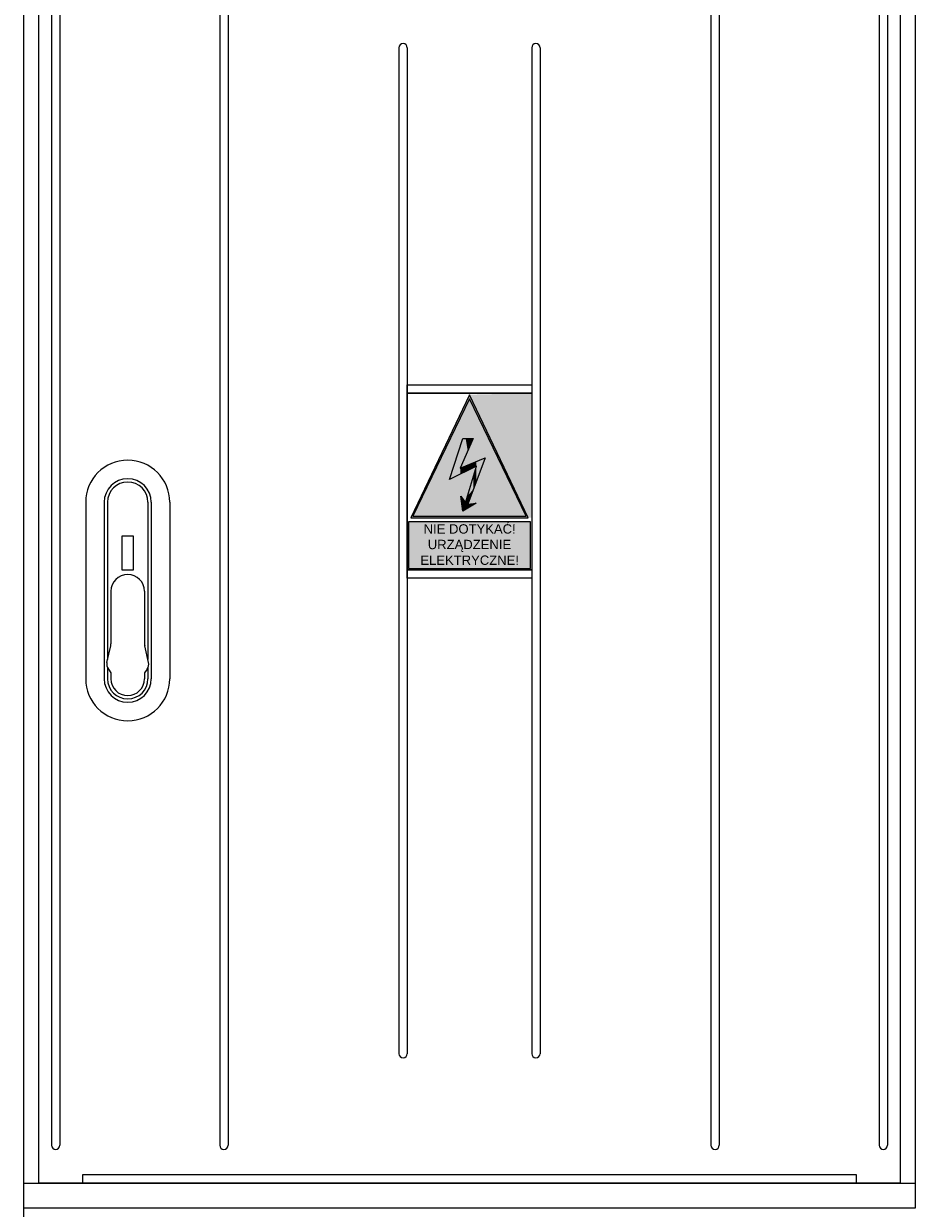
# Model space of a CAD drawing. Header units: metres. Extents: x 7168 to 12828, y 1523 to 3619.
# Tile 123 of 133: x 12117 to 12170, y 2221 to 2292. Entities that reach past the tile are written whole.
import ezdxf

# ---------------------------------------------------------------- set-up
doc = ezdxf.new("R2010")
doc.units = ezdxf.units.M
doc.layers.add('GRUBE', color=7, linetype='Continuous')
doc.layers.add('w0', color=7, linetype='Continuous', lineweight=20)
doc.styles.add('_NORMAL', font='arial.ttf')

msp = doc.modelspace()

# ---------------------------------------------------------------- linework, layer by layer
at = {"color": 7, "lineweight": 0}
for p, q in [((12123.8, 2261.039, -8835.867), (12123.1, 2261.039, -8835.867)), ((12123.1, 2261.039, -8835.867), (12123.1, 2259.039, -8835.867)), ((12123.8, 2259.039, -8835.867), (12123.8, 2261.039, -8835.867)), ((12123.1, 2259.039, -8835.867), (12123.8, 2259.039, -8835.867))]:
    msp.add_line(p, q, dxfattribs=at)
at = {"layer": 'GRUBE', "color": 7, "lineweight": 0}
for p, q in [((12120.948, 2263.063, -8835.867), (12120.948, 2252.563, -8835.867)), ((12122.048, 2263.063, -8835.867), (12122.048, 2252.563, -8835.867)), ((12122.248, 2263.063, -8835.867), (12122.248, 2253.703, -8835.867)), ((12124.648, 2263.063, -8835.867), (12124.648, 2253.703, -8835.867)), ((12124.848, 2263.063, -8835.867), (12124.848, 2252.563, -8835.867)), ((12125.948, 2263.063, -8835.867), (12125.948, 2252.563, -8835.867)), ((12122.448, 2257.763, -8835.867), (12122.448, 2254.639, -8835.867)), ((12124.448, 2257.763, -8835.867), (12124.448, 2254.639, -8835.867)), ((12122.211, 2253.538, -8835.867), (12122.436, 2254.528, -8835.867)), ((12124.686, 2253.538, -8835.867), (12124.461, 2254.528, -8835.867)), ((12122.248, 2253.209, -8835.867), (12122.248, 2252.563, -8835.867)), ((12122.296, 2253.131, -8835.867), (12122.448, 2252.923, -8835.867)), ((12122.448, 2252.923, -8835.867), (12122.448, 2252.563, -8835.867)), ((12124.601, 2253.131, -8835.867), (12124.448, 2252.923, -8835.867)), ((12124.448, 2252.923, -8835.867), (12124.448, 2252.563, -8835.867)), ((12124.648, 2253.209, -8835.867), (12124.648, 2252.563, -8835.867)), ((12117.264, 2136.063, -8835.867), (12117.264, 2221.063, -8835.867))]:
    msp.add_line(p, q, dxfattribs=at)
for centre, radius, start, end in [((12123.448, 2263.063, -8835.867), 2.5, 0, 180), ((12123.448, 2263.063, -8835.867), 1.4, 0, 180), ((12123.448, 2263.063, -8835.867), 1.2, 0, 180), ((12123.448, 2257.763, -8835.867), 1, 90, 180), ((12123.448, 2257.763, -8835.867), 1, 0, 90), ((12121.948, 2254.639, -8835.867), 0.5, 347.19567, 0), ((12124.948, 2254.639, -8835.867), 0.5, 180, 192.80433), ((12122.698, 2253.427, -8835.867), 0.5, 167.19567, 216.32681), ((12124.198, 2253.427, -8835.867), 0.5, 323.67327, 12.80433), ((12123.448, 2252.563, -8835.867), 2.5, 180, 0), ((12123.448, 2252.563, -8835.867), 1.4, 180, 0), ((12123.448, 2252.563, -8835.867), 1.2, 180, 0), ((12123.448, 2252.563, -8835.867), 1, 180, 270), ((12123.448, 2252.563, -8835.867), 1, 270, 0)]:
    msp.add_arc(centre, radius, start, end, dxfattribs=at)
at = {"layer": 'w0', "color": 7, "lineweight": 0}
for p, q in [((12117.264, 2221.063, -8835.867), (12117.264, 2305.063, -8835.867)), ((12170.264, 2305.063, -8835.867), (12170.264, 2221.063, -8835.867)), ((12118.164, 2222.563, -8835.867), (12118.164, 2303.563, -8835.867)), ((12169.364, 2303.563, -8835.867), (12169.364, 2222.563, -8835.867)), ((12118.914, 2299.735, -8835.867), (12118.914, 2224.813, -8835.867)), ((12119.414, 2299.735, -8835.867), (12119.414, 2224.813, -8835.867)), ((12128.914, 2299.735, -8835.867), (12128.914, 2224.813, -8835.867)), ((12129.414, 2299.735, -8835.867), (12129.414, 2224.813, -8835.867)), ((12158.114, 2299.735, -8835.867), (12158.114, 2224.813, -8835.867)), ((12158.614, 2299.735, -8835.867), (12158.614, 2224.813, -8835.867)), ((12168.114, 2299.735, -8835.867), (12168.114, 2224.813, -8835.867)), ((12168.614, 2299.735, -8835.867), (12168.614, 2224.813, -8835.867)), ((12139.564, 2290.098, -8835.867), (12139.564, 2230.261, -8835.867)), ((12140.064, 2290.098, -8835.867), (12140.064, 2230.261, -8835.867)), ((12147.464, 2290.098, -8835.867), (12147.464, 2230.261, -8835.867)), ((12147.964, 2290.098, -8835.867), (12147.964, 2230.261, -8835.867)), ((12140.064, 2270.045, -8835.867), (12147.464, 2270.045, -8835.867)), ((12140.064, 2269.545, -8835.867), (12140.064, 2270.045, -8835.867)), ((12147.464, 2270.045, -8835.867), (12147.464, 2269.545, -8835.867)), ((12147.464, 2269.545, -8835.867), (12140.064, 2269.545, -8835.867)), ((12140.064, 2269.545, -8835.867), (12147.464, 2269.545, -8835.867)), ((12140.064, 2259.045, -8835.867), (12140.064, 2269.545, -8835.867)), ((12143.764, 2269.46, -8835.867), (12140.273, 2262.139, -8835.867)), ((12143.764, 2269.218, -8835.867), (12140.403, 2262.228, -8835.867)), ((12147.256, 2262.139, -8835.867), (12143.764, 2269.46, -8835.867)), ((12147.126, 2262.228, -8835.867), (12143.764, 2269.218, -8835.867)), ((12147.464, 2269.545, -8835.867), (12147.464, 2259.045, -8835.867)), ((12140.273, 2262.139, -8835.867), (12147.256, 2262.139, -8835.867)), ((12140.403, 2262.228, -8835.867), (12147.126, 2262.228, -8835.867)), ((12147.385, 2261.892, -8835.867), (12140.143, 2261.892, -8835.867)), ((12140.143, 2261.892, -8835.867), (12140.143, 2259.13, -8835.867)), ((12147.385, 2259.13, -8835.867), (12147.385, 2261.892, -8835.867)), ((12140.143, 2259.13, -8835.867), (12147.385, 2259.13, -8835.867)), ((12140.064, 2259.045, -8835.867), (12147.464, 2259.045, -8835.867)), ((12140.064, 2258.545, -8835.867), (12140.064, 2259.045, -8835.867)), ((12147.464, 2259.045, -8835.867), (12140.064, 2259.045, -8835.867)), ((12147.464, 2258.545, -8835.867), (12140.064, 2258.545, -8835.867)), ((12147.464, 2259.045, -8835.867), (12147.464, 2258.545, -8835.867)), ((12139.814, 2230.011, -8835.867), (12139.814, 2230.011, -8835.867)), ((12147.714, 2230.011, -8835.867), (12147.714, 2230.011, -8835.867)), ((12117.264, 2222.563, -8835.867), (12170.264, 2222.563, -8835.867)), ((12118.164, 2222.563, -8835.867), (12120.764, 2222.563, -8835.867)), ((12169.364, 2222.563, -8835.867), (12118.164, 2222.563, -8835.867)), ((12166.764, 2223.063, -8835.867), (12120.764, 2223.063, -8835.867)), ((12120.764, 2223.063, -8835.867), (12120.764, 2222.563, -8835.867)), ((12120.764, 2222.563, -8835.867), (12166.764, 2222.563, -8835.867)), ((12166.764, 2222.563, -8835.867), (12166.764, 2223.063, -8835.867)), ((12170.264, 2221.063, -8835.867), (12117.264, 2221.063, -8835.867))]:
    msp.add_line(p, q, dxfattribs=at)
at = {"layer": 'w0', "color": 7, "lineweight": 0, "ltscale": 4}
for p, q in [((12142.577, 2264.413, -8835.867), (12143.363, 2266.849, -8835.867)), ((12143.99, 2266.849, -8835.867), (12143.216, 2265.095, -8835.867)), ((12143.363, 2266.849, -8835.867), (12143.99, 2266.849, -8835.867)), ((12143.216, 2265.095, -8835.867), (12144.703, 2265.713, -8835.867)), ((12144.703, 2265.713, -8835.867), (12143.661, 2262.952, -8835.867)), ((12144.179, 2265.216, -8835.867), (12142.577, 2264.413, -8835.867)), ((12143.534, 2263.026, -8835.867), (12144.179, 2265.216, -8835.867)), ((12143.376, 2262.527, -8835.867), (12143.243, 2263.424, -8835.867)), ((12143.243, 2263.424, -8835.867), (12143.534, 2263.026, -8835.867)), ((12144.157, 2263.01, -8835.867), (12143.376, 2262.527, -8835.867)), ((12143.661, 2262.952, -8835.867), (12144.157, 2263.01, -8835.867))]:
    msp.add_line(p, q, dxfattribs=at)
at = {"layer": 'w0', "color": 7, "lineweight": 0}
for centre, start, end in [((12139.814, 2290.098, -8835.867), 0, 180), ((12147.714, 2290.098, -8835.867), 0, 180), ((12139.814, 2230.261, -8835.867), 180, 270), ((12139.814, 2230.261, -8835.867), 270, 0), ((12147.714, 2230.261, -8835.867), 180, 270), ((12147.714, 2230.261, -8835.867), 270, 0), ((12119.164, 2224.813, -8835.867), 180, 270), ((12119.164, 2224.813, -8835.867), 270, 0), ((12129.164, 2224.813, -8835.867), 180, 270), ((12129.164, 2224.813, -8835.867), 270, 0), ((12158.364, 2224.813, -8835.867), 180, 270), ((12158.364, 2224.813, -8835.867), 270, 0), ((12168.364, 2224.813, -8835.867), 180, 270), ((12168.364, 2224.813, -8835.867), 270, 0)]:
    msp.add_arc(centre, 0.25, start, end, dxfattribs=at)
at = {"layer": 'w0', "color": 7, "lineweight": 0, "ltscale": 4}
for points in [[(12143.764, 2262.139, -8835.867), (12140.273, 2262.139, -8835.867), (12143.764, 2269.46, -8835.867)], [(12143.764, 2262.533, -8835.867), (12140.549, 2262.533, -8835.867), (12143.764, 2269.218, -8835.867)], [(12147.256, 2262.139, -8835.867), (12143.764, 2269.46, -8835.867), (12147.256, 2269.54, -8835.867)], [(12143.764, 2262.139, -8835.867), (12143.764, 2269.46, -8835.867), (12147.256, 2262.139, -8835.867)], [(12143.764, 2262.533, -8835.867), (12143.764, 2269.218, -8835.867), (12146.536, 2262.533, -8835.867)], [(12146.536, 2262.533, -8835.867), (12143.764, 2269.218, -8835.867), (12146.536, 2263.455, -8835.867)], [(12147.464, 2262.139, -8835.867), (12147.256, 2269.54, -8835.867), (12147.464, 2269.545, -8835.867)], [(12147.256, 2262.139, -8835.867), (12147.256, 2269.54, -8835.867), (12147.464, 2262.139, -8835.867)], [(12143.363, 2265.428, -8835.867), (12143.243, 2266.477, -8835.867), (12143.363, 2266.849, -8835.867)], [(12143.363, 2265.428, -8835.867), (12143.363, 2266.849, -8835.867), (12143.376, 2265.458, -8835.867)], [(12143.376, 2265.458, -8835.867), (12143.363, 2266.849, -8835.867), (12143.376, 2266.849, -8835.867)], [(12143.376, 2265.458, -8835.867), (12143.376, 2266.849, -8835.867), (12143.534, 2265.816, -8835.867)], [(12143.534, 2265.816, -8835.867), (12143.376, 2266.849, -8835.867), (12143.534, 2266.849, -8835.867)], [(12143.534, 2265.816, -8835.867), (12143.534, 2266.849, -8835.867), (12143.661, 2266.104, -8835.867)], [(12143.661, 2266.104, -8835.867), (12143.534, 2266.849, -8835.867), (12143.661, 2266.849, -8835.867)], [(12143.661, 2266.104, -8835.867), (12143.661, 2266.849, -8835.867), (12143.99, 2266.849, -8835.867)], [(12143.216, 2264.733, -8835.867), (12142.577, 2264.413, -8835.867), (12143.216, 2266.392, -8835.867)], [(12143.243, 2265.157, -8835.867), (12143.216, 2266.392, -8835.867), (12143.243, 2266.477, -8835.867)], [(12143.216, 2265.095, -8835.867), (12143.216, 2266.392, -8835.867), (12143.243, 2265.157, -8835.867)], [(12143.243, 2265.157, -8835.867), (12143.243, 2266.477, -8835.867), (12143.363, 2265.428, -8835.867)], [(12144.157, 2265.205, -8835.867), (12143.99, 2265.416, -8835.867), (12144.157, 2265.486, -8835.867)], [(12144.179, 2265.216, -8835.867), (12144.157, 2265.486, -8835.867), (12144.179, 2265.495, -8835.867)], [(12144.157, 2265.205, -8835.867), (12144.157, 2265.486, -8835.867), (12144.179, 2265.216, -8835.867)], [(12144.179, 2264.323, -8835.867), (12144.179, 2265.495, -8835.867), (12144.703, 2265.713, -8835.867)], [(12143.243, 2264.747, -8835.867), (12143.216, 2265.095, -8835.867), (12143.243, 2265.106, -8835.867)], [(12143.216, 2264.733, -8835.867), (12143.216, 2265.095, -8835.867), (12143.243, 2264.747, -8835.867)], [(12143.363, 2264.807, -8835.867), (12143.243, 2265.106, -8835.867), (12143.363, 2265.156, -8835.867)], [(12143.243, 2264.747, -8835.867), (12143.243, 2265.106, -8835.867), (12143.363, 2264.807, -8835.867)], [(12143.376, 2264.814, -8835.867), (12143.363, 2265.156, -8835.867), (12143.376, 2265.161, -8835.867)], [(12143.363, 2264.807, -8835.867), (12143.363, 2265.156, -8835.867), (12143.376, 2264.814, -8835.867)], [(12143.534, 2264.893, -8835.867), (12143.376, 2265.161, -8835.867), (12143.534, 2265.227, -8835.867)], [(12143.376, 2264.814, -8835.867), (12143.376, 2265.161, -8835.867), (12143.534, 2264.893, -8835.867)], [(12143.661, 2264.957, -8835.867), (12143.534, 2265.227, -8835.867), (12143.661, 2265.28, -8835.867)], [(12143.534, 2264.893, -8835.867), (12143.534, 2265.227, -8835.867), (12143.661, 2264.957, -8835.867)], [(12143.99, 2265.121, -8835.867), (12143.661, 2265.28, -8835.867), (12143.99, 2265.416, -8835.867)], [(12143.661, 2264.957, -8835.867), (12143.661, 2265.28, -8835.867), (12143.99, 2265.121, -8835.867)], [(12143.99, 2265.121, -8835.867), (12143.99, 2265.416, -8835.867), (12144.157, 2265.205, -8835.867)], [(12144.157, 2264.266, -8835.867), (12143.99, 2264.575, -8835.867), (12144.157, 2265.143, -8835.867)], [(12144.179, 2264.323, -8835.867), (12144.157, 2265.143, -8835.867), (12144.179, 2265.216, -8835.867)], [(12144.157, 2264.266, -8835.867), (12144.157, 2265.143, -8835.867), (12144.179, 2264.323, -8835.867)], [(12143.99, 2263.823, -8835.867), (12143.661, 2263.458, -8835.867), (12143.99, 2264.575, -8835.867)], [(12143.99, 2263.823, -8835.867), (12143.99, 2264.575, -8835.867), (12144.157, 2264.266, -8835.867)], [(12143.363, 2262.614, -8835.867), (12143.243, 2263.424, -8835.867), (12143.363, 2263.26, -8835.867)], [(12143.661, 2262.703, -8835.867), (12143.534, 2263.026, -8835.867), (12143.661, 2263.458, -8835.867)], [(12143.661, 2262.952, -8835.867), (12143.661, 2263.458, -8835.867), (12143.99, 2263.823, -8835.867)], [(12146.536, 2262.228, -8835.867), (12146.536, 2263.455, -8835.867), (12147.126, 2262.228, -8835.867)], [(12143.363, 2262.614, -8835.867), (12143.363, 2263.26, -8835.867), (12143.376, 2262.527, -8835.867)], [(12143.376, 2262.527, -8835.867), (12143.363, 2263.26, -8835.867), (12143.376, 2263.242, -8835.867)], [(12143.376, 2262.527, -8835.867), (12143.376, 2263.242, -8835.867), (12143.534, 2262.624, -8835.867)], [(12143.534, 2262.624, -8835.867), (12143.376, 2263.242, -8835.867), (12143.534, 2263.026, -8835.867)], [(12143.534, 2262.624, -8835.867), (12143.534, 2263.026, -8835.867), (12143.661, 2262.703, -8835.867)], [(12143.99, 2262.907, -8835.867), (12143.661, 2262.952, -8835.867), (12143.99, 2262.991, -8835.867)], [(12143.661, 2262.703, -8835.867), (12143.661, 2262.952, -8835.867), (12143.99, 2262.907, -8835.867)], [(12143.99, 2262.907, -8835.867), (12143.99, 2262.991, -8835.867), (12144.157, 2263.01, -8835.867)], [(12146.536, 2259.13, -8835.867), (12146.536, 2261.892, -8835.867), (12147.126, 2259.13, -8835.867)], [(12147.126, 2259.13, -8835.867), (12146.536, 2261.892, -8835.867), (12147.126, 2261.892, -8835.867)], [(12147.126, 2259.13, -8835.867), (12147.126, 2261.892, -8835.867), (12147.385, 2259.13, -8835.867)], [(12147.385, 2259.13, -8835.867), (12147.126, 2261.892, -8835.867), (12147.385, 2261.892, -8835.867)]]:
    msp.add_solid(points, dxfattribs=at)
at = {"layer": 'w0', "color": 7, "lineweight": 0}
msp.add_solid([(12140.164, 2261.892, -8835.867), (12147.376, 2261.892, -8835.867), (12140.164, 2259.131, -8835.867), (12147.376, 2259.131, -8835.867)], dxfattribs=at)

# ---------------------------------------------------------------- texts
at = {"layer": 'w0', "color": 7, "linetype": 'Continuous', "lineweight": 0, "style": '_NORMAL'}
for s, p in [('NIE DOTYKAĆ!', (12141.039, 2261.197, -8835.867)), ('URZĄDZENIE', (12141.285, 2260.272, -8835.867)), ('ELEKTRYCZNE!', (12140.844, 2259.337, -8835.867))]:
    msp.add_text(s, height=0.5551, dxfattribs=at).set_placement(p)

doc.saveas('drawing.dxf')
